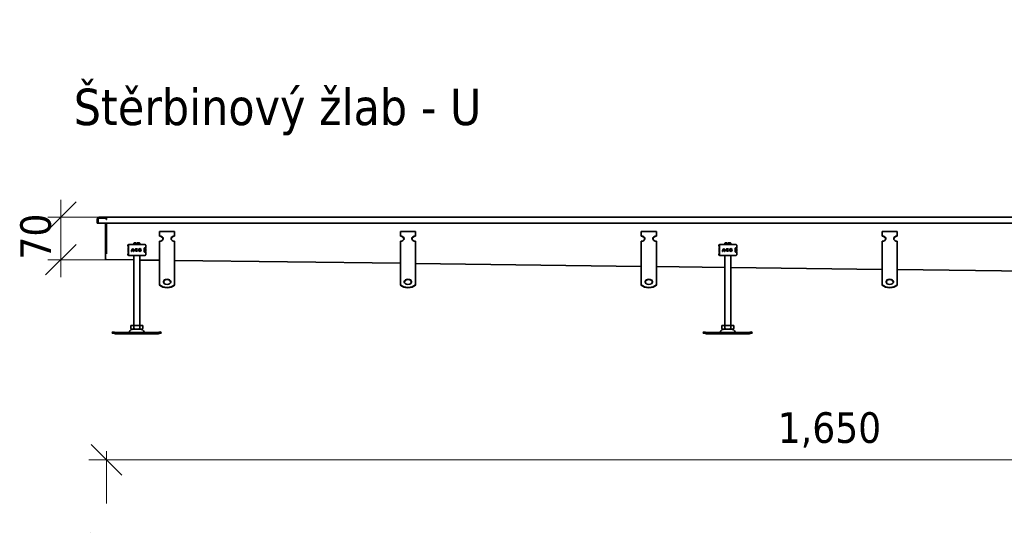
# Model space of a CAD drawing. Header units: millimetres. Extents: x -300186 to 535068, y -28581 to 763298.
# Tile 193 of 256: x 4598 to 6220, y 139287 to 140120. Entities that reach past the tile are written whole.
import ezdxf

# ---------------------------------------------------------------- set-up
doc = ezdxf.new("R2010")
doc.units = ezdxf.units.MM
doc.header["$LTSCALE"] = 10
doc.header["$PDSIZE"] = -4
doc.layers.add('Dimension (ISO)', color=5, linetype='Continuous', lineweight=9, true_color=0x0000ff)
doc.layers.add('Symbol (ISO)', color=5, linetype='Continuous', lineweight=9, true_color=0x0000ff)
doc.layers.add('Visible (ISO)', color=7, linetype='Continuous', lineweight=35)
doc.styles.add('Label Text (ISO)', font='tahoma.ttf')
doc.styles.add('Note Text (ISO)', font='tahoma.ttf')
doc.dimstyles.new('Default (ISO)', dxfattribs={"dimscale": 14.410965, "dimtxt": 3.5, "dimasz": 3.5, "dimexe": 1.5, "dimexo": 0, "dimgap": 1, "dimtad": 1, "dimrnd": 1e-08, "dimtxsty": 'Note Text (ISO)', "dimcen": 0.09, "dimdle": 10, "dimclrd": 256, "dimclre": 256, "dimclrt": 256, "dimazin": 2, "dimtfac": 1.001486, "dimtmove": 0, "dimatfit": 3, "dimfxl": 1, "dimtolj": 1, "dimlwd": -1, "dimlwe": -1, "dimarcsym": 0})

# ---------------------------------------------------------------- blocks, each defined once
blk = doc.blocks.new('_OBLIQUE')
at = {"color": 0, "linetype": 'ByBlock'}
blk.add_line((-0.5, -0.5), (0.5, 0.5), dxfattribs=at)
blk = doc.blocks.new('*D1144')
at = {"layer": 'Defpoints', "color": 0, "lineweight": -3, "transparency": 16777216}
for p in [(4665.5, 139794.8), (4740.6, 139794.8), (4740.6, 139724.8)]:
    blk.add_point(p, dxfattribs=at)
at = {"layer": 'Dimension (ISO)', "color": 0, "transparency": 16777216}
for p, q in [((4665.5, 139696), (4665.5, 139823.6)), ((4665.5, 139794.8), (4665.5, 139823.6)), ((4740.6, 139794.8), (4643.9, 139794.8)), ((4665.5, 139753.6), (4665.5, 139782.4)), ((4665.5, 139766), (4665.5, 139737.1)), ((4740.6, 139724.8), (4643.9, 139724.8)), ((4665.5, 139724.8), (4665.5, 139696))]:
    blk.add_line(p, q, dxfattribs=at)
at = {"layer": 'Dimension (ISO)', "color": 0, "transparency": 16777216, "xscale": 50.43837590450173, "yscale": 50.43837590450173, "zscale": 50.43837590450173, "rotation": 180}
blk.add_blockref('_OBLIQUE', (4665.5, 139794.8), dxfattribs=at)
at = {"layer": 'Dimension (ISO)', "color": 0, "transparency": 16777216, "xscale": 50.43837590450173, "yscale": 50.43837590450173, "zscale": 50.43837590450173}
blk.add_blockref('_OBLIQUE', (4665.5, 139724.8), dxfattribs=at)
at = {"layer": 'Dimension (ISO)', "color": 0, "transparency": 16777216, "insert": (4598.6, 139725), "char_height": 50.44, "attachment_point": 1, "rotation": 90, "style": 'Note Text (ISO)'}
blk.add_mtext('\\A1;70', dxfattribs=at)
blk = doc.blocks.new('*D1147')
at = {"layer": 'Defpoints', "color": 0, "lineweight": -3, "transparency": 16777216}
for p in [(4739.1, 139724.8), (8459.1, 139248.7), (8459.1, 139247.6)]:
    blk.add_point(p, dxfattribs=at)
at = {"layer": 'Dimension (ISO)', "color": 0, "transparency": 16777216}
for p, q in [((8459.1, 139247.6), (8459.1, 139320.8)), ((4739.1, 139263.1), (4739.1, 139176.7)), ((4710.2, 139248.7), (8488, 139248.7)), ((4739.1, 139248.7), (4710.2, 139248.7)), ((4767.9, 139248.7), (4796.7, 139248.7)), ((8430.3, 139248.7), (8401.5, 139248.7)), ((8459.1, 139248.7), (8488, 139248.7))]:
    blk.add_line(p, q, dxfattribs=at)
at = {"layer": 'Dimension (ISO)', "color": 0, "transparency": 16777216, "xscale": 50.43837590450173, "yscale": 50.43837590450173, "zscale": 50.43837590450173}
for p, rotation in [((4739.1, 139248.7), 270), ((8459.1, 139248.7), 90)]:
    blk.add_blockref('_OBLIQUE', p, dxfattribs=dict(at, rotation=rotation))
at = {"layer": 'Dimension (ISO)', "color": 0, "transparency": 16777216, "insert": (6304.5, 139332.4), "char_height": 50.438, "attachment_point": 1, "style": 'Note Text (ISO)'}
blk.add_mtext('\\A1;délka celkem 3,5 m', dxfattribs=at)
blk = doc.blocks.new('*D1148')
at = {"layer": 'Defpoints', "color": 0, "lineweight": -3, "transparency": 16777216}
for p in [(4740.6, 139871), (7115.6, 139727), (7115.6, 139395)]:
    blk.add_point(p, dxfattribs=at)
at = {"layer": 'Dimension (ISO)', "color": 0, "transparency": 16777216}
for p, q in [((4740.6, 139409.4), (4740.6, 139322.9)), ((7115.6, 139409.4), (7115.6, 139322.9)), ((4711.7, 139395), (7144.4, 139395)), ((4740.6, 139395), (4711.7, 139395)), ((4769.4, 139395), (4798.2, 139395)), ((7086.7, 139395), (7057.9, 139395)), ((7115.6, 139395), (7144.4, 139395))]:
    blk.add_line(p, q, dxfattribs=at)
at = {"layer": 'Dimension (ISO)', "color": 0, "transparency": 16777216, "xscale": 50.43837590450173, "yscale": 50.43837590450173, "zscale": 50.43837590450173}
for p, rotation in [((4740.6, 139395), 270), ((7115.6, 139395), 90)]:
    blk.add_blockref('_OBLIQUE', p, dxfattribs=dict(at, rotation=rotation))
at = {"layer": 'Dimension (ISO)', "color": 0, "transparency": 16777216, "insert": (5847.1, 139473.4), "char_height": 50.44, "attachment_point": 1, "style": 'Note Text (ISO)'}
blk.add_mtext('\\A1;1,650', dxfattribs=at)

msp = doc.modelspace()

# ---------------------------------------------------------------- linework, layer by layer
at = {"layer": 'Visible (ISO)'}
for p, q in [((4725.571, 139791.779), (4725.571, 139784.779)), ((4727.071, 139784.779), (4725.571, 139784.779)), ((4727.071, 139793.279), (4740.171, 139793.279)), ((4727.071, 139784.779), (4727.071, 139793.279)), ((4727.071, 139784.779), (4727.071, 139791.779)), ((7100.571, 139784.779), (4727.071, 139784.779)), ((4740.571, 139794.779), (4728.571, 139794.779)), ((4740.571, 139793.279), (4728.571, 139793.279)), ((4739.071, 139784.779), (4739.071, 139779.665)), ((4740.171, 139791.029), (4740.171, 139793.279)), ((4740.571, 139791.029), (4740.171, 139791.029)), ((4740.571, 139794.779), (7103.571, 139794.779)), ((4740.571, 139793.279), (4740.571, 139794.779)), ((4740.571, 139793.279), (4740.571, 139791.779)), ((4740.571, 139791.029), (4740.571, 139791.779)), ((4740.571, 139779.665), (4740.571, 139784.779)), ((4740.571, 139784.779), (4740.571, 139779.665)), ((4739.071, 139779.665), (4739.071, 139778.642)), ((4739.071, 139778.642), (4739.071, 139765.462)), ((4739.071, 139763.416), (4739.071, 139765.462)), ((4740.571, 139778.642), (4740.571, 139779.665)), ((4740.571, 139779.665), (4740.571, 139778.642)), ((4740.571, 139765.462), (4740.571, 139778.642)), ((4740.571, 139778.642), (4740.571, 139765.462)), ((4740.571, 139765.462), (4740.571, 139763.416)), ((4740.571, 139763.416), (4740.571, 139765.462)), ((4828.071, 139771.299), (4853.071, 139771.299)), ((4828.071, 139763.986), (4828.071, 139771.299)), ((4853.071, 139763.986), (4853.071, 139771.299)), ((5225.071, 139771.299), (5250.071, 139771.299)), ((5225.071, 139763.986), (5225.071, 139771.299)), ((5250.071, 139763.986), (5250.071, 139771.299)), ((5622.071, 139771.299), (5647.071, 139771.299)), ((5622.071, 139763.986), (5622.071, 139771.299)), ((5647.071, 139763.986), (5647.071, 139771.299)), ((6019.071, 139771.299), (6044.071, 139771.299)), ((6019.071, 139763.986), (6019.071, 139771.299)), ((6044.071, 139763.986), (6044.071, 139771.299)), ((4739.071, 139763.416), (4739.071, 139736.613)), ((4740.571, 139736.614), (4740.571, 139763.416)), ((4740.571, 139763.416), (4740.571, 139736.613)), ((4777.114, 139749.779), (4777.222, 139749.779)), ((4777.768, 139749.779), (4777.222, 139749.779)), ((4777.768, 139749.779), (4777.812, 139749.779)), ((4777.812, 139749.779), (4779.934, 139749.779)), ((4779.934, 139749.779), (4780.783, 139749.779)), ((4799.008, 139749.779), (4780.783, 139749.779)), ((4786.491, 139752.779), (4785.571, 139751.859)), ((4789.571, 139751.859), (4785.571, 139751.859)), ((4785.571, 139749.779), (4785.571, 139751.859)), ((4786.491, 139752.779), (4789.571, 139752.779)), ((4789.571, 139749.779), (4789.571, 139751.859)), ((4791.571, 139752.779), (4794.651, 139752.779)), ((4791.571, 139751.859), (4791.571, 139749.779)), ((4795.571, 139751.859), (4791.571, 139751.859)), ((4794.651, 139752.779), (4795.571, 139751.859)), ((4795.571, 139749.779), (4795.571, 139751.859)), ((4799.008, 139749.779), (4799.651, 139749.779)), ((4799.651, 139749.779), (4803.609, 139749.779)), ((4803.609, 139749.779), (4804.338, 139749.779)), ((4828.071, 139763.304), (4828.071, 139763.986)), ((4828.071, 139740.596), (4828.071, 139755.209)), ((4853.071, 139763.986), (4853.071, 139763.304)), ((4853.071, 139740.596), (4853.071, 139755.209)), ((5225.071, 139763.304), (5225.071, 139763.986)), ((5225.071, 139740.596), (5225.071, 139755.209)), ((5250.071, 139763.986), (5250.071, 139763.304)), ((5250.071, 139740.596), (5250.071, 139755.209)), ((5622.071, 139763.304), (5622.071, 139763.986)), ((5622.071, 139740.596), (5622.071, 139755.209)), ((5647.071, 139763.986), (5647.071, 139763.304)), ((5647.071, 139740.596), (5647.071, 139755.209)), ((5751.114, 139749.779), (5751.222, 139749.779)), ((5751.768, 139749.779), (5751.222, 139749.779)), ((5751.768, 139749.779), (5751.812, 139749.779)), ((5751.812, 139749.779), (5753.934, 139749.779)), ((5753.934, 139749.779), (5754.783, 139749.779)), ((5773.008, 139749.779), (5754.783, 139749.779)), ((5760.491, 139752.779), (5759.571, 139751.859)), ((5763.571, 139751.859), (5759.571, 139751.859)), ((5759.571, 139749.779), (5759.571, 139751.859)), ((5760.491, 139752.779), (5763.571, 139752.779)), ((5763.571, 139749.779), (5763.571, 139751.859)), ((5765.571, 139752.779), (5768.651, 139752.779)), ((5765.571, 139751.859), (5765.571, 139749.779)), ((5769.571, 139751.859), (5765.571, 139751.859)), ((5768.651, 139752.779), (5769.571, 139751.859)), ((5769.571, 139749.779), (5769.571, 139751.859)), ((5773.008, 139749.779), (5773.651, 139749.779)), ((5773.651, 139749.779), (5777.609, 139749.779)), ((5777.609, 139749.779), (5778.338, 139749.779)), ((6019.071, 139763.304), (6019.071, 139763.986)), ((6019.071, 139740.596), (6019.071, 139755.209)), ((6044.071, 139763.986), (6044.071, 139763.304)), ((6044.071, 139740.596), (6044.071, 139755.209)), ((4739.071, 139733.822), (4739.071, 139736.613)), ((4739.071, 139733.822), (4739.071, 139725.156)), ((4740.571, 139736.614), (4740.571, 139736.613)), ((4740.571, 139734.52), (4740.571, 139736.613)), ((4776.114, 139748.185), (4776.114, 139748.779)), ((4776.114, 139732.779), (4776.114, 139733.373)), ((4776.571, 139743.779), (4776.571, 139741.831)), ((4776.571, 139741.831), (4776.571, 139739.728)), ((4776.571, 139739.728), (4776.571, 139737.779)), ((4776.768, 139732.779), (4776.768, 139748.779)), ((4782.713, 139738.526), (4781.807, 139738.526)), ((4785.094, 139739.344), (4782.774, 139739.344)), ((4783.012, 139740.249), (4784.857, 139740.249)), ((4786.061, 139738.526), (4785.156, 139738.526)), ((4791.878, 139742.155), (4791.153, 139741.612)), ((4791.189, 139739.994), (4791.934, 139739.479)), ((4802.988, 139743.379), (4802.988, 139738.179)), ((4803.34, 139744.279), (4803.735, 139744.279)), ((4803.735, 139737.279), (4803.34, 139737.279)), ((4804.557, 139744.379), (4803.587, 139744.379)), ((4804.557, 139737.179), (4803.587, 139737.179)), ((4803.735, 139744.279), (4804.338, 139744.279)), ((4804.338, 139737.279), (4803.735, 139737.279)), ((4805.338, 139744.379), (4804.557, 139744.379)), ((4805.338, 139737.179), (4804.557, 139737.179)), ((4805.338, 139744.379), (4805.338, 139748.779)), ((4805.338, 139738.279), (4805.338, 139743.279)), ((4805.338, 139732.779), (4805.338, 139737.179)), ((4828.071, 139739.167), (4828.071, 139740.596)), ((4828.071, 139739.045), (4828.071, 139739.167)), ((4828.071, 139739.045), (4828.071, 139732.322)), ((4853.071, 139739.167), (4853.071, 139740.596)), ((4853.071, 139739.045), (4853.071, 139739.167)), ((4853.071, 139739.045), (4853.071, 139732.322)), ((5225.071, 139739.167), (5225.071, 139740.596)), ((5225.071, 139739.045), (5225.071, 139739.167)), ((5225.071, 139739.045), (5225.071, 139732.322)), ((5250.071, 139739.167), (5250.071, 139740.596)), ((5250.071, 139739.045), (5250.071, 139739.167)), ((5250.071, 139739.045), (5250.071, 139732.322)), ((5622.071, 139739.167), (5622.071, 139740.596)), ((5622.071, 139739.045), (5622.071, 139739.167)), ((5622.071, 139739.045), (5622.071, 139732.322)), ((5647.071, 139739.167), (5647.071, 139740.596)), ((5647.071, 139739.045), (5647.071, 139739.167)), ((5647.071, 139739.045), (5647.071, 139732.322)), ((5750.114, 139748.185), (5750.114, 139748.779)), ((5750.114, 139732.779), (5750.114, 139733.373)), ((5750.571, 139743.779), (5750.571, 139741.831)), ((5750.571, 139741.831), (5750.571, 139739.728)), ((5750.571, 139739.728), (5750.571, 139737.779)), ((5750.768, 139732.779), (5750.768, 139748.779)), ((5756.713, 139738.526), (5755.807, 139738.526)), ((5759.094, 139739.344), (5756.774, 139739.344)), ((5757.012, 139740.249), (5758.857, 139740.249)), ((5760.061, 139738.526), (5759.156, 139738.526)), ((5765.878, 139742.155), (5765.153, 139741.612)), ((5765.189, 139739.994), (5765.934, 139739.479)), ((5776.988, 139743.379), (5776.988, 139738.179)), ((5777.34, 139744.279), (5777.735, 139744.279)), ((5777.735, 139737.279), (5777.34, 139737.279)), ((5778.557, 139744.379), (5777.587, 139744.379)), ((5778.557, 139737.179), (5777.587, 139737.179)), ((5777.735, 139744.279), (5778.338, 139744.279)), ((5778.338, 139737.279), (5777.735, 139737.279)), ((5779.338, 139744.379), (5778.557, 139744.379)), ((5779.338, 139737.179), (5778.557, 139737.179)), ((5779.338, 139744.379), (5779.338, 139748.779)), ((5779.338, 139738.279), (5779.338, 139743.279)), ((5779.338, 139732.779), (5779.338, 139737.179)), ((6019.071, 139739.167), (6019.071, 139740.596)), ((6019.071, 139739.045), (6019.071, 139739.167)), ((6019.071, 139739.045), (6019.071, 139732.322)), ((6044.071, 139739.167), (6044.071, 139740.596)), ((6044.071, 139739.045), (6044.071, 139739.167)), ((6044.071, 139739.045), (6044.071, 139732.322)), ((4739.071, 139724.947), (4739.071, 139725.156)), ((4740.566, 139724.947), (4739.071, 139724.947)), ((4785.571, 139724.379), (4740.566, 139724.947)), ((4777.222, 139731.779), (4777.114, 139731.779)), ((4777.222, 139731.779), (4777.768, 139731.779)), ((4777.812, 139731.779), (4777.768, 139731.779)), ((4779.934, 139731.779), (4777.812, 139731.779)), ((4780.783, 139731.779), (4779.934, 139731.779)), ((4780.783, 139731.779), (4799.008, 139731.779)), ((4785.571, 139616.079), (4785.571, 139731.779)), ((4795.571, 139616.079), (4795.571, 139731.779)), ((4828.071, 139723.842), (4795.571, 139724.252)), ((4799.651, 139731.779), (4799.008, 139731.779)), ((4803.609, 139731.779), (4799.651, 139731.779)), ((4804.338, 139731.779), (4803.609, 139731.779)), ((4828.071, 139728.824), (4828.071, 139732.322)), ((4828.071, 139724.17), (4828.071, 139728.824)), ((4828.071, 139724.048), (4828.071, 139724.17)), ((4828.071, 139724.048), (4828.071, 139717.325)), ((4828.071, 139713.827), (4828.071, 139717.325)), ((4853.071, 139728.824), (4853.071, 139732.322)), ((4853.071, 139724.17), (4853.071, 139728.824)), ((4853.071, 139724.048), (4853.071, 139724.17)), ((4853.071, 139724.048), (4853.071, 139717.325)), ((5225.071, 139718.825), (4853.071, 139723.526)), ((4853.071, 139713.827), (4853.071, 139717.325)), ((5225.071, 139728.824), (5225.071, 139732.322)), ((5225.071, 139724.17), (5225.071, 139728.824)), ((5225.071, 139724.048), (5225.071, 139724.17)), ((5225.071, 139724.048), (5225.071, 139717.325)), ((5225.071, 139713.827), (5225.071, 139717.325)), ((5250.071, 139728.824), (5250.071, 139732.322)), ((5250.071, 139724.17), (5250.071, 139728.824)), ((5250.071, 139724.048), (5250.071, 139724.17)), ((5250.071, 139724.048), (5250.071, 139717.325)), ((5622.071, 139713.808), (5250.071, 139718.509)), ((5250.071, 139713.827), (5250.071, 139717.325)), ((5622.071, 139728.824), (5622.071, 139732.322)), ((5622.071, 139724.17), (5622.071, 139728.824)), ((5622.071, 139724.048), (5622.071, 139724.17)), ((5622.071, 139724.048), (5622.071, 139717.325)), ((5622.071, 139713.827), (5622.071, 139717.325)), ((5647.071, 139728.824), (5647.071, 139732.322)), ((5647.071, 139724.17), (5647.071, 139728.824)), ((5647.071, 139724.048), (5647.071, 139724.17)), ((5647.071, 139724.048), (5647.071, 139717.325)), ((5647.071, 139713.827), (5647.071, 139717.325)), ((5751.222, 139731.779), (5751.114, 139731.779)), ((5751.222, 139731.779), (5751.768, 139731.779)), ((5751.812, 139731.779), (5751.768, 139731.779)), ((5753.934, 139731.779), (5751.812, 139731.779)), ((5754.783, 139731.779), (5753.934, 139731.779)), ((5754.783, 139731.779), (5773.008, 139731.779)), ((5759.571, 139616.079), (5759.571, 139731.779)), ((5769.571, 139616.079), (5769.571, 139731.779)), ((5773.651, 139731.779), (5773.008, 139731.779)), ((5777.609, 139731.779), (5773.651, 139731.779)), ((5778.338, 139731.779), (5777.609, 139731.779)), ((6019.071, 139728.824), (6019.071, 139732.322)), ((6019.071, 139724.17), (6019.071, 139728.824)), ((6019.071, 139724.048), (6019.071, 139724.17)), ((6019.071, 139724.048), (6019.071, 139717.325)), ((6019.071, 139713.827), (6019.071, 139717.325)), ((6044.071, 139728.824), (6044.071, 139732.322)), ((6044.071, 139724.17), (6044.071, 139728.824)), ((6044.071, 139724.048), (6044.071, 139724.17)), ((6044.071, 139724.048), (6044.071, 139717.325)), ((6044.071, 139713.827), (6044.071, 139717.325)), ((4828.071, 139709.173), (4828.071, 139713.827)), ((4828.071, 139709.051), (4828.071, 139709.173)), ((4828.071, 139709.051), (4828.071, 139702.328)), ((4828.071, 139698.83), (4828.071, 139702.328)), ((4853.071, 139709.173), (4853.071, 139713.827)), ((4853.071, 139709.051), (4853.071, 139709.173)), ((4853.071, 139709.051), (4853.071, 139702.328)), ((4853.071, 139698.83), (4853.071, 139702.328)), ((5225.071, 139709.173), (5225.071, 139713.827)), ((5225.071, 139709.051), (5225.071, 139709.173)), ((5225.071, 139709.051), (5225.071, 139702.328)), ((5225.071, 139698.83), (5225.071, 139702.328)), ((5250.071, 139709.173), (5250.071, 139713.827)), ((5250.071, 139709.051), (5250.071, 139709.173)), ((5250.071, 139709.051), (5250.071, 139702.328)), ((5250.071, 139698.83), (5250.071, 139702.328)), ((5622.071, 139709.173), (5622.071, 139713.827)), ((5622.071, 139709.051), (5622.071, 139709.173)), ((5622.071, 139709.051), (5622.071, 139702.328)), ((5622.071, 139698.83), (5622.071, 139702.328)), ((5647.071, 139709.173), (5647.071, 139713.827)), ((5759.571, 139712.07), (5647.071, 139713.492)), ((5647.071, 139709.051), (5647.071, 139709.173)), ((5647.071, 139709.051), (5647.071, 139702.328)), ((5647.071, 139698.83), (5647.071, 139702.328)), ((6019.071, 139708.791), (5769.571, 139711.944)), ((6019.071, 139709.173), (6019.071, 139713.827)), ((6019.071, 139709.051), (6019.071, 139709.173)), ((6019.071, 139709.051), (6019.071, 139702.328)), ((6019.071, 139698.83), (6019.071, 139702.328)), ((6044.071, 139709.173), (6044.071, 139713.827)), ((6044.071, 139709.051), (6044.071, 139709.173)), ((6044.071, 139709.051), (6044.071, 139702.328)), ((6416.071, 139703.774), (6044.071, 139708.475)), ((6044.071, 139698.83), (6044.071, 139702.328)), ((4828.071, 139695.604), (4828.071, 139698.83)), ((4828.071, 139683.546), (4828.071, 139695.604)), ((4853.071, 139695.604), (4853.071, 139698.83)), ((4853.071, 139683.546), (4853.071, 139695.604)), ((5225.071, 139695.604), (5225.071, 139698.83)), ((5225.071, 139683.546), (5225.071, 139695.604)), ((5250.071, 139695.604), (5250.071, 139698.83)), ((5250.071, 139683.546), (5250.071, 139695.604)), ((5622.071, 139695.604), (5622.071, 139698.83)), ((5622.071, 139683.546), (5622.071, 139695.604)), ((5647.071, 139695.604), (5647.071, 139698.83)), ((5647.071, 139683.546), (5647.071, 139695.604)), ((6019.071, 139695.604), (6019.071, 139698.83)), ((6019.071, 139683.546), (6019.071, 139695.604)), ((6044.071, 139695.604), (6044.071, 139698.83)), ((6044.071, 139683.546), (6044.071, 139695.604)), ((4828.071, 139682.864), (4828.071, 139683.546)), ((4853.071, 139683.546), (4853.071, 139682.864)), ((5225.071, 139682.864), (5225.071, 139683.546)), ((5250.071, 139683.546), (5250.071, 139682.864)), ((5622.071, 139682.864), (5622.071, 139683.546)), ((5647.071, 139683.546), (5647.071, 139682.864)), ((6019.071, 139682.864), (6019.071, 139683.546)), ((6044.071, 139683.546), (6044.071, 139682.864)), ((4750.271, 139603.69), (4750.653, 139605.653)), ((4750.271, 139603.69), (4753.216, 139603.118)), ((4753.598, 139605.081), (4750.653, 139605.653)), ((4754.356, 139602.896), (4753.216, 139603.118)), ((4753.598, 139605.081), (4754.738, 139604.859)), ((4755.571, 139604.779), (4825.571, 139604.779)), ((4780.756, 139611.979), (4780.756, 139616.079)), ((4780.756, 139616.079), (4785.664, 139616.079)), ((4782.456, 139610.279), (4798.686, 139610.279)), ((4785.664, 139611.979), (4785.664, 139616.079)), ((4785.664, 139616.079), (4795.479, 139616.079)), ((4795.479, 139611.979), (4795.479, 139616.079)), ((4795.479, 139616.079), (4800.386, 139616.079)), ((4800.386, 139611.979), (4800.386, 139616.079)), ((4826.405, 139604.859), (4827.545, 139605.081)), ((4827.926, 139603.118), (4826.787, 139602.896)), ((4830.49, 139605.653), (4827.545, 139605.081)), ((4827.926, 139603.118), (4830.871, 139603.69)), ((4830.871, 139603.69), (4830.49, 139605.653)), ((5724.271, 139603.69), (5724.653, 139605.653)), ((5724.271, 139603.69), (5727.216, 139603.118)), ((5727.598, 139605.081), (5724.653, 139605.653)), ((5728.356, 139602.896), (5727.216, 139603.118)), ((5727.598, 139605.081), (5728.738, 139604.859)), ((5729.571, 139604.779), (5799.571, 139604.779)), ((5754.756, 139611.979), (5754.756, 139616.079)), ((5754.756, 139616.079), (5759.664, 139616.079)), ((5756.456, 139610.279), (5772.686, 139610.279)), ((5759.664, 139611.979), (5759.664, 139616.079)), ((5759.664, 139616.079), (5769.479, 139616.079)), ((5769.479, 139611.979), (5769.479, 139616.079)), ((5769.479, 139616.079), (5774.386, 139616.079)), ((5774.386, 139611.979), (5774.386, 139616.079)), ((5800.405, 139604.859), (5801.545, 139605.081)), ((5801.926, 139603.118), (5800.787, 139602.896)), ((5804.49, 139605.653), (5801.545, 139605.081)), ((5801.926, 139603.118), (5804.871, 139603.69)), ((5804.871, 139603.69), (5804.49, 139605.653)), ((4825.571, 139602.779), (4755.571, 139602.779)), ((5799.571, 139602.779), (5729.571, 139602.779))]:
    msp.add_line(p, q, dxfattribs=at)
for centre, radius in [((4795.823, 139740.779), 2.253), ((4795.823, 139740.779), 1.348), ((5769.823, 139740.779), 2.253), ((5769.823, 139740.779), 1.348)]:
    msp.add_circle(centre, radius, dxfattribs=at)
for centre, radius, start, end in [((4728.571, 139791.779), 3, 90, 180), ((4728.571, 139791.779), 1.5, 90, 180), ((4737.571, 139791.779), 3, 0, 29.926435), ((4777.114, 139748.779), 1, 90, 180), ((4777.768, 139748.779), 1, 90, 180), ((4804.338, 139748.779), 1, 0, 90), ((5751.114, 139748.779), 1, 90, 180), ((5751.768, 139748.779), 1, 90, 180), ((5778.338, 139748.779), 1, 0, 90), ((4779.571, 139743.779), 3, 159.137485, 180), ((4779.571, 139737.779), 3, 180, 200.862515), ((4787.58, 139738.569), 5.773, 129.166063, 180.429957), ((4787.58, 139738.569), 4.868, 170.836607, 180.509909), ((4787.58, 139738.569), 4.868, 138.504693, 159.806036), ((4780.288, 139738.569), 5.773, 359.570042, 50.833935), ((4780.288, 139738.569), 4.868, 20.193964, 41.495307), ((4780.288, 139738.569), 4.868, 359.490086, 9.163389), ((4790.093, 139740.779), 2.253, 37.619364, 324.766933), ((4790.093, 139740.779), 1.348, 38.142288, 324.411935), ((4804.338, 139743.279), 1, 0, 90), ((4804.338, 139738.279), 1, 270, 0), ((4801.571, 139743.779), 3, 9.225411, 11.536959), ((4801.571, 139737.779), 3, 348.463041, 350.774589), ((5753.571, 139743.779), 3, 159.137485, 180), ((5753.571, 139737.779), 3, 180, 200.862515), ((5761.58, 139738.569), 5.773, 129.166063, 180.429957), ((5761.58, 139738.569), 4.868, 170.836607, 180.509909), ((5761.58, 139738.569), 4.868, 138.504693, 159.806036), ((5754.288, 139738.569), 5.773, 359.570042, 50.833935), ((5754.288, 139738.569), 4.868, 20.193964, 41.495307), ((5754.288, 139738.569), 4.868, 359.490086, 9.163389), ((5764.093, 139740.779), 2.253, 37.619364, 324.766933), ((5764.093, 139740.779), 1.348, 38.142288, 324.411935), ((5778.338, 139743.279), 1, 0, 90), ((5778.338, 139738.279), 1, 270, 0), ((5775.571, 139743.779), 3, 9.225411, 11.536959), ((5775.571, 139737.779), 3, 348.463041, 350.774589), ((4777.114, 139732.779), 1, 180, 270), ((4777.768, 139732.779), 1, 180, 270), ((4804.338, 139732.779), 1, 270, 0), ((5751.114, 139732.779), 1, 180, 270), ((5751.768, 139732.779), 1, 180, 270), ((5778.338, 139732.779), 1, 270, 0), ((4755.571, 139609.149), 4.37, 259, 270), ((4776.571, 139606.279), 1.5, 270, 332.859131), ((4785.571, 139601.665), 8.614, 90, 152.859131), ((4782.456, 139611.979), 1.7, 180, 270), ((4795.571, 139601.665), 8.614, 27.140869, 90), ((4798.686, 139611.979), 1.7, 270, 0), ((4804.571, 139606.279), 1.5, 207.140869, 270), ((4825.571, 139609.149), 4.37, 270, 281), ((5729.571, 139609.149), 4.37, 259, 270), ((5750.571, 139606.279), 1.5, 270, 332.859131), ((5759.571, 139601.665), 8.614, 90, 152.859131), ((5756.456, 139611.979), 1.7, 180, 270), ((5769.571, 139601.665), 8.614, 27.140869, 90), ((5772.686, 139611.979), 1.7, 270, 0), ((5778.571, 139606.279), 1.5, 207.140869, 270), ((5799.571, 139609.149), 4.37, 270, 281), ((4755.571, 139609.149), 6.37, 259, 270), ((4825.571, 139609.149), 6.37, 270, 281), ((5729.571, 139609.149), 6.37, 259, 270), ((5799.571, 139609.149), 6.37, 270, 281)]:
    msp.add_arc(centre, radius, start, end, dxfattribs=at)
for centre, major_axis, start_param, end_param in [((4828.071, 139759.597), (6, 0), 4.71238898, 7.85398163), ((4828.071, 139758.915), (6, 0), 0.07778802, 1.57079633), ((4853.071, 139759.597), (-6, 0), 4.71238898, 7.85398163), ((4853.071, 139758.915), (-6, 0), 4.71238898, 6.20539729), ((5225.071, 139759.597), (6, 0), 4.71238898, 7.85398163), ((5225.071, 139758.915), (6, 0), 0.07778802, 1.57079633), ((5250.071, 139759.597), (-6, 0), 4.71238898, 7.85398163), ((5250.071, 139758.915), (-6, 0), 4.71238898, 6.20539729), ((5622.071, 139759.597), (6, 0), 4.71238898, 7.85398163), ((5622.071, 139758.915), (6, 0), 0.07778802, 1.57079633), ((5647.071, 139759.597), (-6, 0), 4.71238898, 7.85398163), ((5647.071, 139758.915), (-6, 0), 4.71238898, 6.20539729), ((6019.071, 139759.597), (6, 0), 4.71238898, 7.85398163), ((6019.071, 139758.915), (6, 0), 0.07778802, 1.57079633), ((6044.071, 139759.597), (-6, 0), 4.71238898, 7.85398163), ((6044.071, 139758.915), (-6, 0), 4.71238898, 6.20539729), ((4840.571, 139687.608), (6, 0), 0.07778802, 3.06380464), ((5237.571, 139687.608), (6, 0), 0.07778802, 3.06380464), ((5634.571, 139687.608), (6, 0), 0.07778802, 3.06380464), ((6031.571, 139687.608), (6, 0), 0.07778802, 3.06380464), ((4840.571, 139690.85), (16, 0), 3.81572316, 5.6090548), ((4840.571, 139690.168), (-16, 0), 0.67413051, 2.46746215), ((5237.571, 139690.85), (16, 0), 3.81572316, 5.6090548), ((5237.571, 139690.168), (-16, 0), 0.67413051, 2.46746215), ((5634.571, 139690.85), (16, 0), 3.81572316, 5.6090548), ((5634.571, 139690.168), (-16, 0), 0.67413051, 2.46746215), ((6031.571, 139690.85), (16, 0), 3.81572316, 5.6090548), ((6031.571, 139690.168), (-16, 0), 0.67413051, 2.46746215)]:
    msp.add_ellipse(centre, major_axis=major_axis, ratio=0.7313537, start_param=start_param, end_param=end_param, dxfattribs=at)
for centre in [(4840.571, 139688.29), (5237.571, 139688.29), (5634.571, 139688.29), (6031.571, 139688.29)]:
    msp.add_ellipse(centre, major_axis=(6, 0), ratio=0.7313537, dxfattribs=at)
for points in [[(4789.571, 139751.859), (4789.571, 139752.368), (4789.571, 139752.779)], [(4791.571, 139752.779), (4791.571, 139752.368), (4791.571, 139751.859)], [(5763.571, 139751.859), (5763.571, 139752.368), (5763.571, 139752.779)], [(5765.571, 139752.779), (5765.571, 139752.368), (5765.571, 139751.859)]]:
    msp.add_rational_spline(points, [1, 1.0054431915, 1], degree=2, dxfattribs=at)
for points in [[(4776.115, 139748.185), (4776.115, 139748.185), (4776.115, 139748.184), (4776.115, 139748.183)], [(4776.115, 139733.375), (4776.115, 139733.374), (4776.115, 139733.374), (4776.115, 139733.373)], [(4776.768, 139739.305), (4776.747, 139739.326), (4776.724, 139739.35), (4776.696, 139739.385)], [(5750.115, 139748.185), (5750.115, 139748.185), (5750.115, 139748.184), (5750.115, 139748.183)], [(5750.115, 139733.375), (5750.115, 139733.374), (5750.115, 139733.374), (5750.115, 139733.373)], [(5750.768, 139739.305), (5750.747, 139739.326), (5750.724, 139739.35), (5750.696, 139739.385)]]:
    msp.add_open_spline(points, degree=3, dxfattribs=at)
for points, knots in [([(4776.768, 139745.001), (4776.716, 139745.235), (4776.665, 139745.455), (4776.485, 139746.196), (4776.367, 139746.643), (4776.181, 139747.459), (4776.115, 139747.825), (4776.115, 139748.183)], [0.122279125, 0.122279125, 0.122279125, 0.122279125, 0.217961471, 0.217961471, 0.464592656, 0.464592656, 0.731204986, 0.731204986, 0.731204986, 0.731204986]), ([(4776.115, 139733.375), (4776.115, 139733.732), (4776.18, 139734.096), (4776.358, 139734.876), (4776.464, 139735.281), (4776.641, 139736.004), (4776.705, 139736.271), (4776.768, 139736.557)], [0, 0, 0, 0, 0.265372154, 0.265372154, 0.491852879, 0.491852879, 0.608881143, 0.608881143, 0.608881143, 0.608881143]), ([(4776.228, 139748.647), (4776.228, 139748.646), (4776.228, 139748.645), (4776.244, 139748.406), (4776.361, 139748.161), (4776.584, 139747.974)], [-0.0515113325, -0.0515113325, -0.0515113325, -0.0515113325, -0.0512622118, -0.0512622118, -0.0000543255, -0.0000543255, -0.0000543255, -0.0000543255]), ([(4776.619, 139748.333), (4776.385, 139748.42), (4776.255, 139748.535), (4776.228, 139748.646), (4776.228, 139748.646), (4776.228, 139748.647)], [0, 0, 0, 0, 0.0512622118, 0.0512622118, 0.0515113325, 0.0515113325, 0.0515113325, 0.0515113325]), ([(4776.585, 139733.585), (4776.361, 139733.398), (4776.244, 139733.152), (4776.228, 139732.913), (4776.228, 139732.912), (4776.228, 139732.911)], [-0.0512622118, -0.0512622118, -0.0512622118, -0.0512622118, 0, 0, 0.0002491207, 0.0002491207, 0.0002491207, 0.0002491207]), ([(4776.228, 139732.911), (4776.228, 139732.912), (4776.228, 139732.912), (4776.255, 139733.023), (4776.385, 139733.138), (4776.619, 139733.225)], [-0.0002491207, -0.0002491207, -0.0002491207, -0.0002491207, 0, 0, 0.0512622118, 0.0512622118, 0.0512622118, 0.0512622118]), ([(4776.571, 139741.831), (4776.571, 139741.886), (4776.581, 139741.942), (4776.613, 139742.04), (4776.635, 139742.084), (4776.67, 139742.14), (4776.683, 139742.158), (4776.696, 139742.173)], [0, 0, 0, 0, 0.0177263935, 0.0177263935, 0.0348852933, 0.0348852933, 0.0450218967, 0.0450218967, 0.0450218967, 0.0450218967]), ([(4776.696, 139739.385), (4776.684, 139739.399), (4776.672, 139739.416), (4776.638, 139739.468), (4776.617, 139739.509), (4776.587, 139739.596), (4776.576, 139739.642), (4776.572, 139739.702), (4776.571, 139739.715), (4776.571, 139739.728)], [0, 0, 0, 0, 0.0095656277, 0.0095656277, 0.0259452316, 0.0259452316, 0.0409322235, 0.0409322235, 0.0450635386, 0.0450635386, 0.0450635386, 0.0450635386]), ([(4776.696, 139742.173), (4776.719, 139742.202), (4776.739, 139742.224), (4776.761, 139742.246), (4776.764, 139742.249), (4776.768, 139742.253)], [0, 0, 0, 0, 0.0191463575, 0.0191463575, 0.0231074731, 0.0231074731, 0.0231074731, 0.0231074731]), ([(4803.587, 139744.379), (4803.517, 139744.379), (4803.439, 139744.353), (4803.291, 139744.245), (4803.22, 139744.163), (4803.113, 139743.981), (4803.067, 139743.874), (4803.004, 139743.636), (4802.988, 139743.504), (4802.988, 139743.379)], [-0.16314419, -0.16314419, -0.16314419, -0.16314419, -0.119147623, -0.119147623, -0.075151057, -0.075151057, -0.037575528, -0.037575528, 0, 0, 0, 0]), ([(4802.988, 139738.179), (4802.988, 139738.054), (4803.004, 139737.922), (4803.067, 139737.684), (4803.113, 139737.577), (4803.22, 139737.395), (4803.291, 139737.313), (4803.439, 139737.205), (4803.517, 139737.179), (4803.587, 139737.179)], [-0.645728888, -0.645728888, -0.645728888, -0.645728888, -0.60815336, -0.60815336, -0.570577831, -0.570577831, -0.526581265, -0.526581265, -0.482584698, -0.482584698, -0.482584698, -0.482584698]), ([(5750.768, 139745.001), (5750.716, 139745.235), (5750.665, 139745.455), (5750.485, 139746.196), (5750.367, 139746.643), (5750.181, 139747.459), (5750.115, 139747.825), (5750.115, 139748.183)], [0.122279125, 0.122279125, 0.122279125, 0.122279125, 0.217961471, 0.217961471, 0.464592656, 0.464592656, 0.731204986, 0.731204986, 0.731204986, 0.731204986]), ([(5750.115, 139733.375), (5750.115, 139733.732), (5750.18, 139734.096), (5750.358, 139734.876), (5750.464, 139735.281), (5750.641, 139736.004), (5750.705, 139736.271), (5750.768, 139736.557)], [0, 0, 0, 0, 0.265372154, 0.265372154, 0.491852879, 0.491852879, 0.608881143, 0.608881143, 0.608881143, 0.608881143]), ([(5750.228, 139748.647), (5750.228, 139748.646), (5750.228, 139748.645), (5750.244, 139748.406), (5750.361, 139748.161), (5750.584, 139747.974)], [-0.0515113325, -0.0515113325, -0.0515113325, -0.0515113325, -0.0512622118, -0.0512622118, -0.0000543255, -0.0000543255, -0.0000543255, -0.0000543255]), ([(5750.619, 139748.333), (5750.385, 139748.42), (5750.255, 139748.535), (5750.228, 139748.646), (5750.228, 139748.646), (5750.228, 139748.647)], [0, 0, 0, 0, 0.0512622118, 0.0512622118, 0.0515113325, 0.0515113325, 0.0515113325, 0.0515113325]), ([(5750.585, 139733.585), (5750.361, 139733.398), (5750.244, 139733.152), (5750.228, 139732.913), (5750.228, 139732.912), (5750.228, 139732.911)], [-0.0512622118, -0.0512622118, -0.0512622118, -0.0512622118, 0, 0, 0.0002491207, 0.0002491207, 0.0002491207, 0.0002491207]), ([(5750.228, 139732.911), (5750.228, 139732.912), (5750.228, 139732.912), (5750.255, 139733.023), (5750.385, 139733.138), (5750.619, 139733.225)], [-0.0002491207, -0.0002491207, -0.0002491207, -0.0002491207, 0, 0, 0.0512622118, 0.0512622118, 0.0512622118, 0.0512622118]), ([(5750.571, 139741.831), (5750.571, 139741.886), (5750.581, 139741.942), (5750.613, 139742.04), (5750.635, 139742.084), (5750.67, 139742.14), (5750.683, 139742.158), (5750.696, 139742.173)], [0, 0, 0, 0, 0.0177263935, 0.0177263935, 0.0348852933, 0.0348852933, 0.0450218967, 0.0450218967, 0.0450218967, 0.0450218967]), ([(5750.696, 139739.385), (5750.684, 139739.399), (5750.672, 139739.416), (5750.638, 139739.468), (5750.617, 139739.509), (5750.587, 139739.596), (5750.576, 139739.642), (5750.572, 139739.702), (5750.571, 139739.715), (5750.571, 139739.728)], [0, 0, 0, 0, 0.0095656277, 0.0095656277, 0.0259452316, 0.0259452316, 0.0409322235, 0.0409322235, 0.0450635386, 0.0450635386, 0.0450635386, 0.0450635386]), ([(5750.696, 139742.173), (5750.719, 139742.202), (5750.739, 139742.224), (5750.761, 139742.246), (5750.764, 139742.249), (5750.768, 139742.253)], [0, 0, 0, 0, 0.0191463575, 0.0191463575, 0.0231074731, 0.0231074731, 0.0231074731, 0.0231074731]), ([(5777.587, 139744.379), (5777.517, 139744.379), (5777.439, 139744.353), (5777.291, 139744.245), (5777.22, 139744.163), (5777.113, 139743.981), (5777.067, 139743.874), (5777.004, 139743.636), (5776.988, 139743.504), (5776.988, 139743.379)], [-0.16314419, -0.16314419, -0.16314419, -0.16314419, -0.119147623, -0.119147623, -0.075151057, -0.075151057, -0.037575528, -0.037575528, 0, 0, 0, 0]), ([(5776.988, 139738.179), (5776.988, 139738.054), (5777.004, 139737.922), (5777.067, 139737.684), (5777.113, 139737.577), (5777.22, 139737.395), (5777.291, 139737.313), (5777.439, 139737.205), (5777.517, 139737.179), (5777.587, 139737.179)], [-0.645728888, -0.645728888, -0.645728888, -0.645728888, -0.60815336, -0.60815336, -0.570577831, -0.570577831, -0.526581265, -0.526581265, -0.482584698, -0.482584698, -0.482584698, -0.482584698]), ([(4780.756, 139611.979), (4780.756, 139611.848), (4780.776, 139611.696), (4780.842, 139611.424), (4780.91, 139611.268), (4781.084, 139610.975), (4781.235, 139610.824), (4781.643, 139610.526), (4781.957, 139610.434), (4782.594, 139610.334), (4782.917, 139610.323), (4783.21, 139610.323), (4783.504, 139610.323), (4783.826, 139610.334), (4784.463, 139610.434), (4784.778, 139610.526), (4785.186, 139610.824), (4785.337, 139610.975), (4785.51, 139611.268), (4785.578, 139611.424), (4785.645, 139611.696), (4785.664, 139611.848), (4785.664, 139611.979)], [-0.52768481, -0.52768481, -0.52768481, -0.52768481, -0.48848627, -0.48848627, -0.43675744, -0.43675744, -0.35229846, -0.35229846, -0.17614923, -0.17614923, 0, 0, 0, 0.17614923, 0.17614923, 0.35229846, 0.35229846, 0.43675744, 0.43675744, 0.48848627, 0.48848627, 0.52768481, 0.52768481, 0.52768481, 0.52768481]), ([(4785.664, 139611.979), (4785.664, 139611.848), (4785.702, 139611.696), (4785.836, 139611.424), (4785.971, 139611.268), (4786.319, 139610.975), (4786.62, 139610.824), (4787.436, 139610.526), (4788.065, 139610.434), (4789.339, 139610.334), (4789.984, 139610.323), (4790.571, 139610.323), (4791.159, 139610.323), (4791.804, 139610.334), (4793.078, 139610.434), (4793.706, 139610.526), (4794.522, 139610.824), (4794.824, 139610.975), (4795.171, 139611.268), (4795.307, 139611.424), (4795.44, 139611.696), (4795.479, 139611.848), (4795.479, 139611.979)], [-0.52768481, -0.52768481, -0.52768481, -0.52768481, -0.48848627, -0.48848627, -0.43675744, -0.43675744, -0.35229846, -0.35229846, -0.17614923, -0.17614923, 0, 0, 0, 0.17614923, 0.17614923, 0.35229846, 0.35229846, 0.43675744, 0.43675744, 0.48848627, 0.48848627, 0.52768481, 0.52768481, 0.52768481, 0.52768481]), ([(4795.479, 139611.979), (4795.479, 139611.848), (4795.498, 139611.696), (4795.565, 139611.424), (4795.633, 139611.268), (4795.806, 139610.975), (4795.957, 139610.824), (4796.365, 139610.526), (4796.679, 139610.434), (4797.316, 139610.334), (4797.639, 139610.323), (4797.933, 139610.323), (4798.226, 139610.323), (4798.549, 139610.334), (4799.186, 139610.434), (4799.5, 139610.526), (4799.908, 139610.824), (4800.059, 139610.975), (4800.233, 139611.268), (4800.3, 139611.424), (4800.367, 139611.696), (4800.386, 139611.848), (4800.386, 139611.979)], [-0.52768481, -0.52768481, -0.52768481, -0.52768481, -0.48848627, -0.48848627, -0.43675744, -0.43675744, -0.35229846, -0.35229846, -0.17614923, -0.17614923, 0, 0, 0, 0.17614923, 0.17614923, 0.35229846, 0.35229846, 0.43675744, 0.43675744, 0.48848627, 0.48848627, 0.52768481, 0.52768481, 0.52768481, 0.52768481]), ([(5754.756, 139611.979), (5754.756, 139611.848), (5754.776, 139611.696), (5754.842, 139611.424), (5754.91, 139611.268), (5755.084, 139610.975), (5755.235, 139610.824), (5755.643, 139610.526), (5755.957, 139610.434), (5756.594, 139610.334), (5756.917, 139610.323), (5757.21, 139610.323), (5757.504, 139610.323), (5757.826, 139610.334), (5758.463, 139610.434), (5758.778, 139610.526), (5759.186, 139610.824), (5759.337, 139610.975), (5759.51, 139611.268), (5759.578, 139611.424), (5759.645, 139611.696), (5759.664, 139611.848), (5759.664, 139611.979)], [-0.52768481, -0.52768481, -0.52768481, -0.52768481, -0.48848627, -0.48848627, -0.43675744, -0.43675744, -0.35229846, -0.35229846, -0.17614923, -0.17614923, 0, 0, 0, 0.17614923, 0.17614923, 0.35229846, 0.35229846, 0.43675744, 0.43675744, 0.48848627, 0.48848627, 0.52768481, 0.52768481, 0.52768481, 0.52768481]), ([(5759.664, 139611.979), (5759.664, 139611.848), (5759.702, 139611.696), (5759.836, 139611.424), (5759.971, 139611.268), (5760.319, 139610.975), (5760.62, 139610.824), (5761.436, 139610.526), (5762.065, 139610.434), (5763.339, 139610.334), (5763.984, 139610.323), (5764.571, 139610.323), (5765.159, 139610.323), (5765.804, 139610.334), (5767.078, 139610.434), (5767.706, 139610.526), (5768.522, 139610.824), (5768.824, 139610.975), (5769.171, 139611.268), (5769.307, 139611.424), (5769.44, 139611.696), (5769.479, 139611.848), (5769.479, 139611.979)], [-0.52768481, -0.52768481, -0.52768481, -0.52768481, -0.48848627, -0.48848627, -0.43675744, -0.43675744, -0.35229846, -0.35229846, -0.17614923, -0.17614923, 0, 0, 0, 0.17614923, 0.17614923, 0.35229846, 0.35229846, 0.43675744, 0.43675744, 0.48848627, 0.48848627, 0.52768481, 0.52768481, 0.52768481, 0.52768481]), ([(5769.479, 139611.979), (5769.479, 139611.848), (5769.498, 139611.696), (5769.565, 139611.424), (5769.633, 139611.268), (5769.806, 139610.975), (5769.957, 139610.824), (5770.365, 139610.526), (5770.679, 139610.434), (5771.316, 139610.334), (5771.639, 139610.323), (5771.933, 139610.323), (5772.226, 139610.323), (5772.549, 139610.334), (5773.186, 139610.434), (5773.5, 139610.526), (5773.908, 139610.824), (5774.059, 139610.975), (5774.233, 139611.268), (5774.3, 139611.424), (5774.367, 139611.696), (5774.386, 139611.848), (5774.386, 139611.979)], [-0.52768481, -0.52768481, -0.52768481, -0.52768481, -0.48848627, -0.48848627, -0.43675744, -0.43675744, -0.35229846, -0.35229846, -0.17614923, -0.17614923, 0, 0, 0, 0.17614923, 0.17614923, 0.35229846, 0.35229846, 0.43675744, 0.43675744, 0.48848627, 0.48848627, 0.52768481, 0.52768481, 0.52768481, 0.52768481])]:
    msp.add_open_spline(points, degree=3, knots=knots, dxfattribs=at)

# ---------------------------------------------------------------- texts
at = {"layer": 'Symbol (ISO)', "color": 0, "insert": (4686.771, 139929.508), "char_height": 60, "width": 757.11407, "attachment_point": 7, "style": 'Label Text (ISO)'}
msp.add_mtext('Štěrbinový žlab - U', dxfattribs=at)

# ---------------------------------------------------------------- dimensions: what is measured, and where the dimension line sits
at = {"layer": 'Dimension (ISO)', "color": 0}
for base, p1, p2, text, picture, middle in [((7115.571, 139394.952), (4740.571, 139871.018), (7115.571, 139727.029), '1,650', '*D1148', (5928.071, 139394.952)), ((8459.13, 139248.713), (4739.071, 139724.779), (8459.13, 139247.598), 'délka celkem 3,5 m', '*D1147', (6599.101, 139248.713))]:
    dim = msp.add_linear_dim(base=base, p1=p1, p2=p2, text=text, dimstyle='Default (ISO)', override={"dimexe": 5, "dimblk1": 'OBLIQUE', "dimblk2": 'OBLIQUE', "dimsah": 1, "dimdle": 2, "dimclrd": 0, "dimclre": 0, "dimclrt": 0, "dimtofl": 0, "dimatfit": 1, "dimfxlon": 1}, dxfattribs=at)
    dim.commit()
    dim.dimension.update_dxf_attribs({"geometry": picture, "text_midpoint": middle, "dimtype": 160})
dim = msp.add_linear_dim(base=(4665.5, 139794.779), p1=(4740.571, 139724.779), p2=(4740.571, 139794.779), angle=90, dimstyle='Default (ISO)', override={"dimblk1": 'OBLIQUE', "dimblk2": 'OBLIQUE', "dimsah": 1, "dimdle": 2, "dimclrd": 0, "dimclre": 0, "dimclrt": 0, "dimtofl": 0, "dimatfit": 1}, dxfattribs=at)
dim.commit()
dim.dimension.update_dxf_attribs({"geometry": '*D1144', "text_midpoint": (4665.5, 139759.779), "dimtype": 160})

doc.saveas('drawing.dxf')
